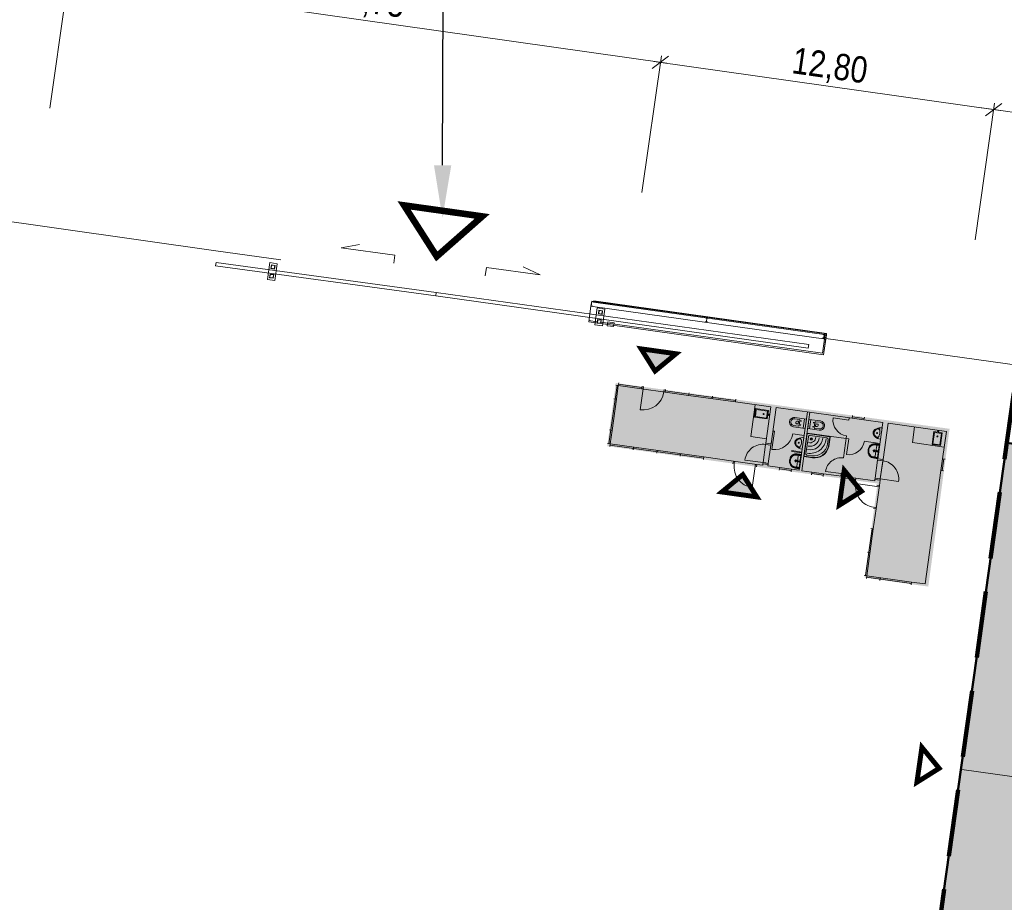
# Model space of a CAD drawing. Header units: millimetres. Extents: x -594446 to -568348, y -1168850 to -1168131.
# Tile 5 of 17: x -594241 to -594204, y -1168633 to -1168599. Entities that reach past the tile are written whole.
import ezdxf
from ezdxf import colors
from ezdxf.entities.mleader import LeaderData, LeaderLine
from ezdxf.math import Vec2, Vec3

# ---------------------------------------------------------------- set-up
doc = ezdxf.new("R2010")
doc.units = ezdxf.units.MM
doc.linetypes.add('DASHED', pattern=[19.05, 12.7, -6.35])
doc.layers.get('0').update_dxf_attribs({"color": 250})
for name, color, linetype, lineweight in [('geo katastr', 5, 'Continuous', 0), ('N_popis', 10, 'Continuous', 13), ('S_kce_pohled', 7, 'Continuous', 18), ('S_popis', 10, 'Continuous', 13), ('S_tenká', 120, 'Continuous', 18), ('Sit_objekty', 10, 'Continuous', 13), ('taf katastr_objekty', 211, 'Continuous', 18), ('taf oploceni', 252, 'PLOTDRTO', 13)]:
    doc.layers.add(name, color=color, linetype=linetype, lineweight=lineweight)
doc.layers.add('INTERIÉR', color=9, linetype='Continuous')
doc.layers.add('Sit_hranice dotčeného území', color=7, linetype='DASHED', lineweight=100, true_color=0xfa00fa)
doc.layers.add('taf plocha_nový stav', color=7, linetype='Continuous', lineweight=20, true_color=0xfedfd7)
doc.styles.add('AT_popis', font='ARIALN.TTF', dxfattribs={"height": 2})
doc.styles.get("Standard").update_dxf_attribs({"font": 'ARIALN.TTF'})
doc.linetypes.add('PLOTDRTO', pattern='A,5,[95,civil.shx,S=1,R=0,X=0,Y=0],10,[95,civil.shx,S=1,R=180,X=0,Y=0],5', length=20)
doc.dimstyles.new('M - situace', dxfattribs={"dimtxt": 1, "dimasz": 0.55, "dimexe": 0.25, "dimexo": 0.5, "dimgap": 0.1, "dimtad": 1, "dimrnd": 0.05, "dimzin": 0, "dimtxsty": 'Standard', "dimblk": 'OBLIQUE', "dimcen": 0.09, "dimdle": 0.25, "dimclrd": 256, "dimclre": 256, "dimclrt": 256, "dimadec": 0, "dimazin": 0, "dimtfac": 1, "dimtmove": 1, "dimatfit": 0, "dimldrblk": 'OBLIQUE', "dimfxl": 0, "dimtolj": 1, "dimtzin": 0, "dimlwd": 5, "dimlwe": 5, "dimarcsym": 0})

# ---------------------------------------------------------------- blocks, each defined once
blk = doc.blocks.new('wc-pud')
at = {"layer": 'Sit_objekty', "color": 0, "lineweight": 0}
for p, q in [((-178, -442), (-178, 0)), ((-178, 0), (178, 0)), ((178, 0), (178, -442)), ((-178, -75), (178, -75)), ((-128, -442), (-128, -270)), ((-98, -240), (98, -240)), ((-92, -190), (-62, -190)), ((-78, -175), (-78, -205)), ((-50, -300), (-50, -352)), ((-30, -280), (30, -280)), ((50, -300), (50, -352)), ((62, -190), (92, -190)), ((78, -175), (78, -205)), ((128, -270), (128, -442))]:
    blk.add_line(p, q, dxfattribs=at)
for centre in [(-78, -190), (78, -190)]:
    blk.add_circle(centre, 7.5, dxfattribs=at)
for centre, radius, start, end in [((-98, -270), 30, 90, 180), ((-30, -300), 20, 90, 180), ((2, -318), 61.7, 213.2659, 268.4872), ((-2, -318), 61.7, 271.5128, 326.7341), ((30, -300), 20, 0, 90), ((98, -270), 30, 0, 90), ((0, -442), 178, 180, 0), ((0, -442), 128, 180, 0)]:
    blk.add_arc(centre, radius, start, end, dxfattribs=at)
blk = doc.blocks.new('SO 07 vrátnice')
at = {"layer": 'Sit_objekty', "color": 7, "lineweight": 0}
for p, q in [((0.61, 5.952), (0.61, 6.052)), ((0.61, 5.952), (0.61, 6.052)), ((0.61, 6.002), (2.33, 6.006)), ((0.61, 6.002), (2.33, 6.006)), ((1.81, 5.955), (1.81, 6.055)), ((1.81, 5.955), (1.81, 6.055)), ((2.33, 6.056), (2.33, 5.956)), ((2.33, 6.056), (2.33, 5.956)), ((0.61, 5.952), (0.09, 5.951)), ((0.61, 5.952), (0.09, 5.951)), ((0.09, 5.951), (0.099, 1.593)), ((0.09, 5.951), (0.099, 1.593)), ((2.33, 5.956), (0.61, 5.952)), ((2.33, 5.956), (0.61, 5.952)), ((2.33, 5.956), (2.334, 4.156)), ((2.33, 5.956), (2.43, 5.956)), ((2.33, 5.956), (2.334, 4.156)), ((2.33, 5.956), (2.43, 5.956)), ((2.384, 4.156), (2.38, 5.956)), ((2.384, 4.156), (2.38, 5.956)), ((2.335, 3.388), (2.334, 4.156)), ((2.335, 3.388), (2.334, 4.156)), ((2.435, 3.388), (2.335, 3.388)), ((2.435, 3.388), (2.335, 3.388)), ((2.437, 2.488), (2.337, 2.488)), ((2.437, 2.488), (2.337, 2.488)), ((2.338, 2.238), (2.338, 2.288)), ((2.438, 2.288), (2.338, 2.288)), ((2.338, 2.238), (2.338, 2.288)), ((2.438, 2.288), (2.338, 2.288)), ((2.338, 2.238), (2.338, 2.288)), ((2.438, 2.288), (2.338, 2.288)), ((2.338, 2.238), (2.338, 2.288)), ((2.438, 2.288), (2.338, 2.288)), ((2.438, 2.288), (2.538, 2.288)), ((2.438, 2.288), (2.538, 2.288)), ((2.537, 2.338), (3.263, 2.34)), ((2.537, 2.338), (3.263, 2.34)), ((2.537, 2.338), (2.538, 2.288)), ((2.537, 2.338), (2.538, 2.288)), ((2.537, 2.338), (2.538, 2.288)), ((2.537, 2.338), (2.538, 2.288)), ((2.538, 2.238), (2.538, 2.288)), ((2.538, 2.238), (2.538, 2.288)), ((3.263, 2.34), (3.263, 2.44)), ((3.263, 2.34), (3.263, 2.44)), ((3.713, 2.391), (3.263, 2.39)), ((3.713, 2.391), (3.263, 2.39)), ((3.713, 2.341), (3.263, 2.34)), ((3.713, 2.341), (3.263, 2.34)), ((3.713, 2.441), (3.713, 2.341)), ((3.713, 2.441), (3.713, 2.341)), ((3.713, 2.341), (4.5, 2.343)), ((3.713, 2.341), (4.5, 2.343)), ((3.838, 2.241), (3.837, 2.341)), ((3.838, 2.241), (3.837, 2.341)), ((4.5, 2.343), (4.5, 2.443)), ((4.5, 2.343), (4.5, 2.443)), ((4.95, 2.394), (4.5, 2.393)), ((4.95, 2.394), (4.5, 2.393)), ((4.95, 2.344), (4.5, 2.343)), ((4.95, 2.344), (4.5, 2.343)), ((4.95, 2.444), (4.95, 2.344)), ((4.95, 2.444), (4.95, 2.344)), ((4.95, 2.344), (5.337, 2.344)), ((4.95, 2.344), (5.337, 2.344)), ((5.342, 0.104), (5.337, 2.344)), ((5.342, 0.104), (5.337, 2.344)), ((5.437, 2.345), (5.737, 2.345)), ((5.442, 0.105), (5.437, 2.345)), ((5.437, 2.345), (5.737, 2.345)), ((5.442, 0.105), (5.437, 2.345)), ((5.439, 1.736), (5.438, 2.286)), ((5.438, 2.286), (5.497, 2.286)), ((5.439, 1.736), (5.438, 2.286)), ((5.438, 2.286), (5.497, 2.286)), ((5.458, 2.239), (5.462, 2.266)), ((5.458, 2.239), (5.462, 2.266)), ((5.497, 2.266), (5.462, 2.266)), ((5.497, 2.266), (5.462, 2.266)), ((5.737, 2.345), (5.737, 2.445)), ((5.737, 2.345), (5.737, 2.445)), ((6.187, 2.396), (5.737, 2.395)), ((6.187, 2.396), (5.737, 2.395)), ((6.187, 2.346), (5.737, 2.345)), ((6.187, 2.346), (5.737, 2.345)), ((6.187, 2.446), (6.187, 2.346)), ((6.187, 2.446), (6.187, 2.346)), ((6.187, 2.346), (6.637, 2.347)), ((6.187, 2.346), (6.637, 2.347)), ((6.637, 2.347), (6.638, 2.297)), ((6.637, 2.347), (6.638, 2.297)), ((6.638, 2.247), (6.638, 2.297)), ((6.738, 2.297), (6.638, 2.297)), ((6.638, 2.247), (6.638, 2.297)), ((6.738, 2.297), (6.638, 2.297)), ((6.838, 2.248), (6.638, 2.247)), ((6.639, 1.547), (6.638, 2.247)), ((6.639, 1.547), (6.638, 2.247)), ((6.838, 2.298), (6.738, 2.297)), ((6.838, 2.298), (6.738, 2.297)), ((6.838, 2.248), (6.738, 2.247)), ((6.838, 2.248), (6.838, 2.298)), ((6.838, 2.248), (6.838, 2.298)), ((6.838, 2.248), (7.538, 2.249)), ((6.838, 2.248), (7.538, 2.249)), ((6.839, 1.548), (6.838, 2.248)), ((6.839, 1.548), (6.838, 2.248)), ((7.066, 2.448), (7.066, 2.348)), ((7.066, 2.448), (7.066, 2.348)), ((7.966, 2.45), (7.966, 2.35)), ((7.966, 2.45), (7.966, 2.35)), ((9.095, 2.352), (9.095, 2.452)), ((9.095, 2.352), (9.095, 2.452)), ((9.095, 2.402), (12.695, 2.41)), ((9.095, 2.402), (12.695, 2.41)), ((12.695, 2.36), (9.095, 2.352)), ((12.695, 2.36), (9.095, 2.352)), ((9.995, 2.354), (9.995, 2.454)), ((9.995, 2.354), (9.995, 2.454)), ((10.895, 2.356), (10.895, 2.456)), ((10.895, 2.356), (10.895, 2.456)), ((11.795, 2.358), (11.795, 2.458)), ((11.795, 2.358), (11.795, 2.458)), ((12.695, 2.46), (12.695, 2.36)), ((12.695, 2.46), (12.695, 2.36)), ((12.695, 2.36), (12.697, 1.84)), ((12.695, 2.36), (12.795, 2.36)), ((12.695, 2.36), (12.697, 1.84)), ((12.695, 2.36), (12.795, 2.36)), ((12.75, 0.12), (12.745, 2.36)), ((12.75, 0.12), (12.745, 2.36)), ((2.338, 2.238), (1.638, 2.237)), ((2.338, 2.238), (1.638, 2.237)), ((2.338, 2.238), (1.638, 2.237)), ((2.338, 2.238), (1.638, 2.237)), ((2.339, 1.538), (2.338, 2.238)), ((2.339, 1.488), (2.338, 2.238)), ((2.338, 2.238), (2.538, 2.238)), ((2.339, 1.538), (2.338, 2.238)), ((2.339, 1.488), (2.338, 2.238)), ((2.438, 2.238), (2.538, 2.238)), ((2.539, 1.538), (2.538, 2.238)), ((2.539, 1.538), (2.538, 2.238)), ((4.438, 2.242), (3.838, 2.241)), ((4.438, 2.242), (3.838, 2.241)), ((5.459, 1.783), (5.458, 2.239)), ((5.459, 1.783), (5.458, 2.239)), ((5.539, 2.011), (5.467, 2.011)), ((5.539, 2.011), (5.467, 2.011)), ((5.503, 2.047), (5.503, 1.975)), ((5.503, 2.047), (5.503, 1.975)), ((5.548, 2.011), (5.548, 2.211)), ((5.548, 2.011), (5.548, 2.211)), ((5.548, 2.011), (5.549, 1.811)), ((5.548, 2.011), (5.549, 1.811)), ((5.669, 2.011), (5.569, 2.011)), ((5.669, 2.011), (5.569, 2.011)), ((5.619, 2.061), (5.619, 1.961)), ((5.619, 2.061), (5.619, 1.961)), ((-0.001, 1.593), (0.099, 1.593)), ((-0.001, 1.593), (0.099, 1.593)), ((0.05, 1.143), (0.049, 1.593)), ((0.05, 1.143), (0.049, 1.593)), ((0.099, 1.593), (0.1, 1.143)), ((0.099, 1.593), (0.1, 1.143)), ((2.339, 1.488), (2.339, 1.538)), ((2.339, 1.488), (2.339, 1.538)), ((2.339, 1.538), (2.539, 1.538)), ((2.439, 1.538), (2.539, 1.538)), ((2.539, 1.488), (2.539, 1.538)), ((2.539, 1.488), (2.539, 1.538)), ((3.739, 1.501), (3.741, 0.901)), ((3.739, 1.501), (3.741, 0.901)), ((3.841, 0.791), (3.839, 1.641)), ((3.841, 0.791), (3.839, 1.641)), ((5.498, 1.736), (5.439, 1.736)), ((5.498, 1.736), (5.439, 1.736)), ((5.44, 1.096), (5.439, 1.526)), ((5.44, 1.096), (5.439, 1.526)), ((5.459, 1.783), (5.463, 1.756)), ((5.459, 1.783), (5.463, 1.756)), ((5.498, 1.756), (5.463, 1.756)), ((5.498, 1.756), (5.463, 1.756)), ((6.576, 1.007), (6.574, 1.707)), ((6.576, 1.007), (6.574, 1.707)), ((6.839, 1.548), (6.639, 1.547)), ((6.639, 1.497), (6.639, 1.547)), ((6.639, 1.497), (6.639, 1.547)), ((6.839, 1.548), (6.739, 1.547)), ((6.839, 1.498), (6.839, 1.548)), ((6.839, 1.498), (6.839, 1.548)), ((12.697, 1.84), (12.797, 1.84)), ((12.699, 0.64), (12.697, 1.84)), ((12.699, 0.64), (12.697, 1.84)), ((12.697, 1.84), (12.797, 1.84)), ((12.699, 0.64), (12.697, 1.84)), ((12.699, 0.64), (12.697, 1.84)), ((0.1, 1.143), (0, 1.143)), ((0.1, 1.143), (0, 1.143)), ((0.1, 1.143), (0.102, 0.093)), ((0.1, 1.143), (0.102, 0.093)), ((2.339, 1.488), (2.339, 1.438)), ((2.439, 1.488), (2.339, 1.488)), ((2.339, 1.488), (2.439, 1.488)), ((2.339, 1.488), (2.342, 0.098)), ((2.439, 1.488), (2.339, 1.488)), ((2.339, 1.488), (2.339, 1.438)), ((2.439, 1.488), (2.339, 1.488)), ((2.339, 1.488), (2.439, 1.488)), ((2.339, 1.488), (2.342, 0.098)), ((2.439, 1.488), (2.339, 1.488)), ((2.439, 1.488), (2.539, 1.488)), ((2.439, 1.488), (2.539, 1.488)), ((2.539, 1.488), (2.539, 1.438)), ((2.542, 0.098), (2.539, 1.488)), ((2.539, 1.488), (2.539, 1.438)), ((2.542, 0.098), (2.539, 1.488)), ((2.54, 0.936), (2.539, 1.486)), ((2.539, 1.486), (2.599, 1.486)), ((2.54, 0.936), (2.539, 1.486)), ((2.539, 1.486), (2.599, 1.486)), ((2.559, 1.438), (2.564, 1.466)), ((2.559, 1.438), (2.564, 1.466)), ((2.56, 0.983), (2.559, 1.438)), ((2.56, 0.983), (2.559, 1.438)), ((2.599, 1.466), (2.564, 1.466)), ((2.599, 1.466), (2.564, 1.466)), ((2.641, 1.211), (2.569, 1.211)), ((2.641, 1.211), (2.569, 1.211)), ((2.605, 1.247), (2.605, 1.175)), ((2.605, 1.247), (2.605, 1.175)), ((2.65, 1.211), (2.649, 1.411)), ((2.65, 1.211), (2.649, 1.411)), ((2.65, 1.211), (2.65, 1.011)), ((2.65, 1.211), (2.65, 1.011)), ((2.771, 1.211), (2.671, 1.211)), ((2.771, 1.211), (2.671, 1.211)), ((2.721, 1.261), (2.721, 1.161)), ((2.721, 1.261), (2.721, 1.161)), ((6.639, 1.497), (6.642, 0.107)), ((6.639, 1.497), (6.639, 1.447)), ((6.739, 1.497), (6.639, 1.497)), ((6.639, 1.497), (6.642, 0.107)), ((6.639, 1.497), (6.639, 1.447)), ((6.739, 1.497), (6.639, 1.497)), ((6.839, 1.498), (6.739, 1.497)), ((6.839, 1.498), (6.739, 1.497)), ((6.839, 1.498), (6.839, 1.448)), ((6.839, 1.498), (6.839, 1.448)), ((7.44, 1.332), (6.84, 1.331)), ((7.44, 1.332), (6.84, 1.331)), ((7.442, 0.109), (7.44, 1.332)), ((7.442, 0.109), (7.44, 1.332)), ((2.6, 0.936), (2.54, 0.936)), ((2.6, 0.936), (2.54, 0.936)), ((3.141, 0.9), (2.541, 0.898)), ((3.141, 0.9), (2.541, 0.898)), ((2.56, 0.983), (2.565, 0.956)), ((2.56, 0.983), (2.565, 0.956)), ((2.6, 0.956), (2.565, 0.956)), ((2.6, 0.956), (2.565, 0.956)), ((3.841, 0.901), (3.741, 0.901)), ((3.841, 0.901), (3.741, 0.901)), ((3.841, 0.901), (5.341, 0.904)), ((3.841, 0.901), (5.341, 0.904)), ((5.876, 1.006), (5.44, 1.005)), ((5.876, 1.006), (5.44, 1.005)), ((6.576, 1.007), (6.64, 1.007)), ((6.576, 1.007), (6.64, 1.007)), ((0.101, 0.693), (1.324, 0.696)), ((0.101, 0.693), (1.324, 0.696)), ((1.324, 0.696), (1.325, 0.096)), ((1.324, 0.696), (1.325, 0.096)), ((2.542, 0.308), (2.541, 0.738)), ((2.542, 0.308), (2.541, 0.738)), ((12.699, 0.64), (12.7, 0.12)), ((12.699, 0.64), (12.799, 0.64)), ((12.699, 0.64), (12.7, 0.12)), ((12.699, 0.64), (12.799, 0.64)), ((0.102, 0.093), (2.342, 0.098)), ((0.102, 0.093), (2.342, 0.098)), ((3.268, 0.1), (2.542, 0.098)), ((3.268, 0.1), (2.542, 0.098)), ((3.718, 0.101), (3.268, 0.1)), ((3.718, 0.101), (3.268, 0.1)), ((3.268, 0.1), (3.268, 0)), ((3.268, 0.1), (3.268, 0)), ((3.718, 0.051), (3.268, 0.05)), ((3.718, 0.051), (3.268, 0.05)), ((6.642, 0.107), (3.718, 0.101)), ((6.642, 0.107), (3.718, 0.101)), ((3.718, 0.001), (3.718, 0.101)), ((3.718, 0.001), (3.718, 0.101)), ((4.442, 0.192), (3.842, 0.191)), ((4.442, 0.192), (3.842, 0.191)), ((3.842, 0.101), (3.842, 0.191)), ((3.842, 0.101), (3.842, 0.191)), ((10, 0.114), (8.2, 0.11)), ((10, 0.114), (8.2, 0.11)), ((8.2, 0.11), (8.2, 0.01)), ((8.2, 0.11), (8.2, 0.01)), ((8.2, 0.06), (10, 0.064)), ((8.2, 0.06), (10, 0.064)), ((9.1, 0.112), (9.1, 0.012)), ((9.1, 0.112), (9.1, 0.012)), ((12.7, 0.12), (10, 0.114)), ((12.7, 0.12), (10, 0.114)), ((10, 0.114), (10, 0.014)), ((10, 0.114), (10, 0.014)), ((10, 0.114), (10, 0.014)), ((10, 0.114), (10, 0.014)), ((10, 0.064), (10.9, 0.066)), ((10, 0.064), (10.9, 0.066)), ((10.9, 0.116), (10.9, 0.016)), ((10.9, 0.116), (10.9, 0.016)), ((10.9, 0.116), (10.9, 0.016)), ((10.9, 0.116), (10.9, 0.016)), ((11.8, 0.118), (11.8, 0.018)), ((11.8, 0.118), (11.8, 0.018)), ((11.8, 0.118), (11.8, 0.018)), ((11.8, 0.118), (11.8, 0.018)), ((11.8, 0.068), (12.7, 0.07)), ((11.8, 0.068), (12.7, 0.07)), ((12.7, 0.12), (12.8, 0.12)), ((12.7, 0.02), (12.7, 0.12)), ((12.7, 0.12), (12.8, 0.12)), ((12.7, 0.02), (12.7, 0.12))]:
    blk.add_line(p, q, dxfattribs=at)
for points in [[(2.332, 5.056), (2.432, 5.056)], [(2.332, 5.056), (2.432, 5.056)], [(2.334, 4.156), (2.434, 4.156)], [(2.334, 4.156), (2.434, 4.156)], [(2.335, 3.388), (2.337, 2.488)], [(2.437, 3.338), (2.337, 3.338)], [(7.116, 2.348), (7.115, 3.248)], [(2.335, 2.538), (3.235, 2.536)], [(2.338, 2.288), (2.337, 2.488)], [(2.338, 2.288), (2.337, 2.488)], [(7.066, 2.348), (6.837, 2.348), (6.838, 2.298)], [(7.066, 2.348), (6.837, 2.348), (6.838, 2.298)], [(7.066, 2.348), (7.966, 2.35)], [(7.916, 2.45), (7.916, 2.35)], [(9.095, 2.352), (7.966, 2.35)], [(9.095, 2.352), (7.966, 2.35)], [(2.54, 1.438), (2.539, 1.438)], [(2.54, 1.438), (2.539, 1.438)], [(6.639, 1.447), (6.639, 1.447)], [(6.639, 1.447), (6.639, 1.447)], [(6.839, 1.498), (6.842, 0.108), (8.2, 0.11)], [(11.75, 0.016), (11.752, 0.916)], [(10.95, 0.118), (10.95, 0.018)]]:
    blk.add_lwpolyline(points, dxfattribs=at)
for points in [[(5.341, 0.904), (5.341, 1.778, 0.40794), (5.318, 1.8), (5.01, 1.8, 0.390394), (4.449, 1.296), (4.445, 0.927, 0.409143), (4.467, 0.904)], [(5.318, 0.911, 0.406743), (5.334, 0.927), (5.334, 1.778, 0.406734), (5.318, 1.794), (5.01, 1.794, 0.39027), (4.455, 1.295), (4.451, 0.927, 0.40753), (4.467, 0.911)], [(5.318, 0.918, 0.404377), (5.327, 0.927), (5.327, 1.778, 0.404372), (5.318, 1.787), (5.01, 1.787, 0.390143), (4.462, 1.295), (4.458, 0.927, 0.404372), (4.467, 0.918)], [(4.512, 1.03, 0.407116), (4.57, 0.971), (5.215, 0.971, 0.41872), (5.273, 1.03), (5.273, 1.675, 0.418721), (5.215, 1.733), (5.051, 1.733, 0.409609), (4.512, 1.21)]]:
    blk.add_lwpolyline(points, format="xyb", close=True, dxfattribs=at)
for points in [[(5.439, 1.669), (5.439, 1.643), (5.814, 1.643), (5.814, 1.669)], [(5.439, 1.669), (5.439, 1.643), (5.814, 1.643), (5.814, 1.669)], [(0.577, 0.166), (0.25, 0.165), (0.249, 0.658), (0.576, 0.658)], [(0.577, 0.166), (0.25, 0.165), (0.249, 0.658), (0.576, 0.658)], [(0.547, 0.196), (0.28, 0.196), (0.279, 0.628), (0.546, 0.628)], [(0.547, 0.196), (0.28, 0.196), (0.279, 0.628), (0.546, 0.628)], [(6.913, 0.582), (6.914, 0.255), (7.406, 0.256), (7.405, 0.584)], [(6.913, 0.582), (6.914, 0.255), (7.406, 0.256), (7.405, 0.584)], [(6.943, 0.553), (6.944, 0.285), (7.376, 0.286), (7.375, 0.553)], [(6.943, 0.553), (6.944, 0.285), (7.376, 0.286), (7.375, 0.553)]]:
    blk.add_lwpolyline(points, close=True, dxfattribs=at)
for centre, radius in [((5.503, 2.011), 0.02), ((5.503, 2.011), 0.02), ((5.619, 2.011), 0.0375), ((5.619, 2.011), 0.0375), ((5.619, 2.011), 0.025), ((5.619, 2.011), 0.025), ((2.605, 1.211), 0.02), ((2.605, 1.211), 0.02), ((2.721, 1.211), 0.0375), ((2.721, 1.211), 0.0375), ((2.721, 1.211), 0.025), ((2.721, 1.211), 0.025), ((5.147, 1.097), 0.0411), ((5.147, 1.097), 0.0303), ((5.603, 1.312), 0.0194), ((5.603, 1.312), 0.0194), ((2.704, 0.525), 0.0194), ((2.704, 0.525), 0.0194), ((6.884, 0.419), 0.0201), ((6.884, 0.419), 0.0201), ((7.079, 0.419), 0.0201), ((7.079, 0.419), 0.0201), ((0.413, 0.331), 0.0201), ((0.413, 0.331), 0.0201), ((0.413, 0.136), 0.0201), ((0.413, 0.136), 0.0201)]:
    blk.add_circle(centre, radius, dxfattribs=at)
for centre, radius, start, end in [((2.435, 2.538), 0.8, 359.8788, 89.8788), ((7.116, 2.448), 0.8, 0.1212, 90.1212), ((5.493, 0.763), 1.523, 84.614, 89.8594), ((5.493, 0.763), 1.523, 84.614, 89.8594), ((5.493, 0.763), 1.503, 84.6033, 89.8577), ((5.493, 0.763), 1.503, 84.6033, 89.8577), ((5.609, 2.027), 0.234, 42.2944, 83.5917), ((5.609, 2.027), 0.234, 42.2944, 83.5917), ((5.615, 2.05), 0.23, 37.1084, 84.7609), ((5.615, 2.05), 0.23, 37.1084, 84.7609), ((6.838, 2.248), 0.7, 270.1212, 0.1212), ((6.838, 2.248), 0.7, 270.1212, 0.1212), ((2.338, 2.238), 0.7, 180.1212, 270.1212), ((2.338, 2.238), 0.7, 180.1212, 270.1212), ((2.338, 2.238), 0.7, 180.1212, 270.1212), ((2.338, 2.238), 0.7, 180.1212, 270.1212), ((3.838, 2.241), 0.6, 270.1212, 0.1212), ((3.838, 2.241), 0.6, 270.1212, 0.1212), ((5.545, 0.92), 1.321, 88.5943, 93.8005), ((5.545, 0.92), 1.321, 88.5943, 93.8005), ((5.578, 2.211), 0.03, 90.1212, 180.1212), ((5.578, 2.211), 0.03, 90.1212, 180.1212), ((5.59, 2.044), 0.197, 78.0099, 93.6499), ((5.59, 2.044), 0.197, 78.0099, 93.6499), ((5.61, 2.022), 0.216, 53.8824, 84.3306), ((5.61, 2.022), 0.216, 53.8824, 84.3306), ((5.611, 2.025), 0.213, 13.0676, 53.6364), ((5.611, 2.025), 0.213, 13.0676, 53.6364), ((5.611, 1.997), 0.213, 306.6061, 347.1748), ((5.611, 1.997), 0.213, 306.6061, 347.1748), ((5.626, 2.043), 0.21, 8.3054, 42.2265), ((5.626, 2.043), 0.21, 8.3054, 42.2265), ((5.626, 1.979), 0.21, 318.016, 351.937), ((5.626, 1.979), 0.21, 318.016, 351.937), ((5.617, 2.049), 0.229, 6.0934, 37.5453), ((5.617, 2.049), 0.229, 6.0934, 37.5453), ((5.618, 1.973), 0.229, 322.6971, 354.149), ((5.618, 1.973), 0.229, 322.6971, 354.149), ((5.423, 2.011), 0.401, 351.2432, 8.9993), ((5.423, 2.011), 0.401, 351.2432, 8.9993), ((5.438, 2.011), 0.401, 351.2432, 8.9993), ((5.438, 2.011), 0.401, 351.2432, 8.9993), ((5.45, 2.011), 0.401, 351.2432, 8.9993), ((5.45, 2.011), 0.401, 351.2432, 8.9993), ((3.741, 0.901), 0.6, 90.1212, 180.1212), ((3.741, 0.901), 0.6, 90.1212, 180.1212), ((5.208, 1.037), 0.62, 87.6545, 182.364), ((5.208, 1.037), 0.485, 86.9971, 183.0214), ((5.457, 1.169), 0.358, 52.7352, 92.9185), ((5.457, 1.169), 0.358, 52.7352, 92.9185), ((5.541, 3.104), 1.323, 266.4459, 271.6442), ((5.541, 3.104), 1.323, 266.4459, 271.6442), ((5.488, 3.259), 1.503, 270.3847, 275.6392), ((5.488, 3.259), 1.503, 270.3847, 275.6392), ((5.488, 3.259), 1.523, 270.383, 275.6284), ((5.488, 3.259), 1.523, 270.383, 275.6284), ((5.579, 1.811), 0.03, 180.1212, 270.1212), ((5.579, 1.811), 0.03, 180.1212, 270.1212), ((5.578, 1.466), 0.0369, 60.5681, 138.8266), ((5.578, 1.466), 0.0369, 60.5681, 138.8266), ((5.59, 1.978), 0.197, 266.5925, 282.2326), ((5.59, 1.978), 0.197, 266.5925, 282.2326), ((5.61, 2), 0.216, 275.9118, 306.36), ((5.61, 2), 0.216, 275.9118, 306.36), ((5.609, 1.995), 0.234, 276.6508, 317.948), ((5.609, 1.995), 0.234, 276.6508, 317.948), ((5.616, 1.972), 0.23, 275.4815, 323.134), ((5.616, 1.972), 0.23, 275.4815, 323.134), ((6.576, 1.007), 0.7, 90.1212, 180.1212), ((6.576, 1.007), 0.7, 90.1212, 180.1212), ((2.647, 0.12), 1.321, 88.5943, 93.8005), ((2.647, 0.12), 1.321, 88.5943, 93.8005), ((2.595, -0.037), 1.523, 84.614, 89.8594), ((2.595, -0.037), 1.523, 84.614, 89.8594), ((2.595, -0.037), 1.503, 84.6033, 89.8577), ((2.595, -0.037), 1.503, 84.6033, 89.8577), ((2.679, 1.411), 0.03, 90.1212, 180.1212), ((2.679, 1.411), 0.03, 90.1212, 180.1212), ((2.692, 1.244), 0.197, 78.0099, 93.6499), ((2.692, 1.244), 0.197, 78.0099, 93.6499), ((2.712, 1.222), 0.216, 53.8824, 84.3306), ((2.712, 1.222), 0.216, 53.8824, 84.3306), ((2.71, 1.227), 0.234, 42.2944, 83.5917), ((2.71, 1.227), 0.234, 42.2944, 83.5917), ((2.717, 1.25), 0.23, 37.1084, 84.7609), ((2.717, 1.25), 0.23, 37.1084, 84.7609), ((2.713, 1.225), 0.213, 13.0676, 53.6364), ((2.713, 1.225), 0.213, 13.0676, 53.6364), ((2.713, 1.197), 0.213, 306.6061, 347.1748), ((2.713, 1.197), 0.213, 306.6061, 347.1748), ((2.728, 1.243), 0.21, 8.3054, 42.2265), ((2.728, 1.243), 0.21, 8.3054, 42.2265), ((2.728, 1.179), 0.21, 318.016, 351.937), ((2.728, 1.179), 0.21, 318.016, 351.937), ((2.719, 1.249), 0.229, 6.0934, 37.5453), ((2.719, 1.249), 0.229, 6.0934, 37.5453), ((2.719, 1.173), 0.229, 322.6971, 354.149), ((2.719, 1.173), 0.229, 322.6971, 354.149), ((2.524, 1.211), 0.401, 351.2432, 8.9993), ((2.524, 1.211), 0.401, 351.2432, 8.9993), ((2.54, 1.211), 0.401, 351.2432, 8.9993), ((2.54, 1.211), 0.401, 351.2432, 8.9993), ((2.551, 1.211), 0.401, 351.2432, 8.9993), ((2.551, 1.211), 0.401, 351.2432, 8.9993), ((5.208, 1.037), 0.35, 85.833, 184.1855), ((5.208, 1.037), 0.216, 83.2059, 186.8126), ((5.452, 1.457), 0.361, 268.1322, 303.543), ((5.452, 1.457), 0.361, 268.1322, 303.543), ((5.93, 1.313), 0.429, 168.2352, 191.8734), ((5.93, 1.313), 0.429, 168.2352, 191.8734), ((5.675, 1.379), 0.167, 138.1482, 172.6598), ((5.675, 1.379), 0.167, 138.1482, 172.6598), ((5.68, 1.247), 0.172, 187.6594, 216.1863), ((5.68, 1.247), 0.172, 187.6594, 216.1863), ((5.58, 1.399), 0.0697, 55.265, 161.7795), ((5.58, 1.399), 0.0697, 55.265, 161.7795), ((5.58, 1.222), 0.0685, 194.2755, 302.2199), ((5.58, 1.222), 0.0685, 194.2755, 302.2199), ((5.579, 1.164), 0.0422, 205.8674, 284.8237), ((5.579, 1.164), 0.0422, 205.8674, 284.8237), ((5.519, 1.348), 0.208, 298.1048, 333.1086), ((5.519, 1.348), 0.208, 298.1048, 333.1086), ((5.545, 1.3), 0.173, 23.0905, 64.534), ((5.545, 1.3), 0.173, 23.0905, 64.534), ((5.572, 1.319), 0.182, 295.9147, 338.6996), ((5.572, 1.319), 0.182, 295.9147, 338.6996), ((5.559, 1.291), 0.199, 23.5571, 54.724), ((5.559, 1.291), 0.199, 23.5571, 54.724), ((5.591, 1.311), 0.127, 333.4725, 26.77), ((5.591, 1.311), 0.127, 333.4725, 26.77), ((5.617, 1.312), 0.138, 334.8918, 25.3507), ((5.617, 1.312), 0.138, 334.8918, 25.3507), ((2.642, 2.304), 1.323, 266.4459, 271.6442), ((2.642, 2.304), 1.323, 266.4459, 271.6442), ((2.59, 2.459), 1.503, 270.3847, 275.6392), ((2.59, 2.459), 1.503, 270.3847, 275.6392), ((2.59, 2.459), 1.523, 270.383, 275.6284), ((2.59, 2.459), 1.523, 270.383, 275.6284), ((2.68, 1.011), 0.03, 180.1212, 270.1212), ((2.68, 1.011), 0.03, 180.1212, 270.1212), ((2.692, 1.178), 0.197, 266.5925, 282.2326), ((2.692, 1.178), 0.197, 266.5925, 282.2326), ((2.712, 1.2), 0.216, 275.9118, 306.36), ((2.712, 1.2), 0.216, 275.9118, 306.36), ((2.711, 1.195), 0.234, 276.6508, 317.948), ((2.711, 1.195), 0.234, 276.6508, 317.948), ((2.717, 1.172), 0.23, 275.4815, 323.134), ((2.717, 1.172), 0.23, 275.4815, 323.134), ((3.842, 0.191), 0.6, 0.1212, 90.1212), ((3.842, 0.191), 0.6, 0.1212, 90.1212), ((11.75, 0.116), 0.8, 89.8788, 179.8788), ((2.559, 0.381), 0.358, 52.7352, 92.9185), ((2.559, 0.381), 0.358, 52.7352, 92.9185), ((3.031, 0.525), 0.429, 168.2352, 191.8734), ((3.031, 0.525), 0.429, 168.2352, 191.8734), ((2.777, 0.591), 0.167, 138.1482, 172.6598), ((2.777, 0.591), 0.167, 138.1482, 172.6598), ((2.782, 0.46), 0.172, 187.6594, 216.1863), ((2.782, 0.46), 0.172, 187.6594, 216.1863), ((2.681, 0.611), 0.0697, 55.265, 161.7795), ((2.681, 0.611), 0.0697, 55.265, 161.7795), ((2.682, 0.435), 0.0685, 194.2755, 302.2199), ((2.682, 0.435), 0.0685, 194.2755, 302.2199), ((2.68, 0.679), 0.0369, 60.5681, 138.8266), ((2.68, 0.679), 0.0369, 60.5681, 138.8266), ((2.621, 0.56), 0.208, 298.1048, 333.1086), ((2.621, 0.56), 0.208, 298.1048, 333.1086), ((2.647, 0.512), 0.173, 23.0905, 64.534), ((2.647, 0.512), 0.173, 23.0905, 64.534), ((2.674, 0.532), 0.182, 295.9147, 338.6996), ((2.674, 0.532), 0.182, 295.9147, 338.6996), ((2.661, 0.503), 0.199, 23.5571, 54.724), ((2.661, 0.503), 0.199, 23.5571, 54.724), ((2.692, 0.523), 0.127, 333.4725, 26.77), ((2.692, 0.523), 0.127, 333.4725, 26.77), ((2.719, 0.524), 0.138, 334.8918, 25.3507), ((2.719, 0.524), 0.138, 334.8918, 25.3507), ((2.554, 0.669), 0.361, 268.1322, 303.543), ((2.554, 0.669), 0.361, 268.1322, 303.543), ((2.681, 0.376), 0.0422, 205.8674, 284.8237), ((2.681, 0.376), 0.0422, 205.8674, 284.8237)]:
    blk.add_arc(centre, radius, start, end, dxfattribs=at)
at = {"layer": 'Sit_objekty', "color": 7, "lineweight": 0, "yscale": 0.001, "zscale": 0.001}
for p, xscale, rotation in [((5.341, 0.553), 0.001, 270.1212188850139), ((5.441, 0.555), -0.001, 90.12121888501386), ((5.441, 0.555), -0.001, 90.12121888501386)]:
    blk.add_blockref('wc-pud', p, dxfattribs=dict(at, xscale=xscale, rotation=rotation))
blk = doc.blocks.new('I160')
for p, q in [((-37, 160), (-37, 158)), ((-37, 160), (37, 160)), ((-37, 0), (-37, 2)), ((37, 0), (-37, 0)), ((-8, 148), (-34, 154)), ((-8, 12), (-34, 6)), ((-3, 18), (-3, 142)), ((3, 18), (3, 142)), ((8, 148), (34, 154)), ((8, 12), (34, 6)), ((37, 160), (37, 158)), ((37, 0), (37, 2))]:
    blk.add_line(p, q)
for centre, radius, start, end in [((-33, 158), 3.8, 180, 256), ((-33, 2), 3.8, 104, 180), ((-9, 142), 6.3, 0, 76), ((-9, 18), 6.3, 284, 0), ((9, 142), 6.3, 104, 180), ((9, 18), 6.3, 180, 256), ((33, 158), 3.8, 284, 0), ((33, 2), 3.8, 0, 76)]:
    blk.add_arc(centre, radius, start, end)
blk = doc.blocks.new('_Oblique')
at = {"color": 0, "linetype": 'ByBlock', "lineweight": -2}
blk.add_line((-0.5, -0.5), (0.5, 0.5), dxfattribs=at)
blk = doc.blocks.new('*D54')
at = {"layer": 'Defpoints', "color": 0, "transparency": 16777216}
for p in [(-594241.509, -1168597.166), (-594245.442, -1168606.783), (-594243.007, -1168607.712)]:
    blk.add_point(p, dxfattribs=at)
at = {"layer": 'S_kce_pohled', "lineweight": 5, "transparency": 16777216}
for p, q in [((-594244.728, -1168601.759), (-594243.99, -1168596.561)), ((-594244.272, -1168596.773), (-594241.261, -1168597.201)), ((-594242.212, -1168602.116), (-594241.473, -1168596.918))]:
    blk.add_line(p, q, dxfattribs=at)
at = {"layer": 'S_kce_pohled', "lineweight": 5, "transparency": 16777216, "xscale": 0.55, "yscale": 0.55, "zscale": 0.55}
for p, rotation in [((-594244.025, -1168596.808), 171.9128774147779), ((-594241.509, -1168597.166), 351.9128774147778)]:
    blk.add_blockref('_Oblique', p, dxfattribs=dict(at, rotation=rotation))
at = {"layer": 'S_kce_pohled', "transparency": 16777216, "insert": (-594242.668, -1168596.293), "char_height": 1, "attachment_point": 5, "rotation": 351.9129}
blk.add_mtext('\\A1;2,55', dxfattribs=at)
blk = doc.blocks.new('*D55')
at = {"layer": 'Defpoints', "color": 0, "transparency": 16777216}
for p in [(-594239.474, -1168597.455), (-594240.897, -1168607.467), (-594243.007, -1168607.712)]:
    blk.add_point(p, dxfattribs=at)
at = {"layer": 'S_kce_pohled', "lineweight": 5, "transparency": 16777216}
for p, q in [((-594242.212, -1168602.116), (-594241.473, -1168596.918)), ((-594241.509, -1168597.166), (-594242.053, -1168597.089)), ((-594241.509, -1168597.166), (-594239.474, -1168597.455)), ((-594240.178, -1168602.405), (-594239.439, -1168597.207)), ((-594239.474, -1168597.455), (-594238.93, -1168597.532))]:
    blk.add_line(p, q, dxfattribs=at)
at = {"layer": 'S_kce_pohled', "lineweight": 5, "transparency": 16777216, "xscale": 0.55, "yscale": 0.55, "zscale": 0.55}
for p, rotation in [((-594241.509, -1168597.166), 351.9128774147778), ((-594239.474, -1168597.455), 171.9128774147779)]:
    blk.add_blockref('_Oblique', p, dxfattribs=dict(at, rotation=rotation))
at = {"layer": 'S_kce_pohled', "transparency": 16777216, "insert": (-594237.834, -1168596.98), "char_height": 1, "attachment_point": 5, "rotation": 351.9129}
blk.add_mtext('\\A1;2,05', dxfattribs=at)
blk = doc.blocks.new('*D56')
at = {"layer": 'Defpoints', "color": 0, "transparency": 16777216}
for p in [(-594216.955, -1168600.655), (-594240.897, -1168607.467), (-594218.665, -1168612.688)]:
    blk.add_point(p, dxfattribs=at)
at = {"layer": 'S_kce_pohled', "lineweight": 5, "transparency": 16777216}
for p, q in [((-594240.178, -1168602.405), (-594239.439, -1168597.207)), ((-594239.722, -1168597.42), (-594216.707, -1168600.69)), ((-594217.658, -1168605.605), (-594216.92, -1168600.407))]:
    blk.add_line(p, q, dxfattribs=at)
at = {"layer": 'S_kce_pohled', "lineweight": 5, "transparency": 16777216, "xscale": 0.55, "yscale": 0.55, "zscale": 0.55}
for p, rotation in [((-594239.474, -1168597.455), 171.9128774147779), ((-594216.955, -1168600.655), 351.9128774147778)]:
    blk.add_blockref('_Oblique', p, dxfattribs=dict(at, rotation=rotation))
at = {"layer": 'S_kce_pohled', "transparency": 16777216, "insert": (-594228.116, -1168598.361), "char_height": 1, "attachment_point": 5, "rotation": 351.9129}
blk.add_mtext('\\A1;22,75', dxfattribs=at)
blk = doc.blocks.new('*D57')
at = {"layer": 'Defpoints', "color": 0, "transparency": 16777216}
for p in [(-594204.284, -1168602.455), (-594218.665, -1168612.688), (-594205.99, -1168614.462)]:
    blk.add_point(p, dxfattribs=at)
at = {"layer": 'S_kce_pohled', "lineweight": 5, "transparency": 16777216}
for p, q in [((-594217.658, -1168605.605), (-594216.92, -1168600.407)), ((-594217.202, -1168600.62), (-594204.037, -1168602.49)), ((-594204.988, -1168607.405), (-594204.249, -1168602.208))]:
    blk.add_line(p, q, dxfattribs=at)
at = {"layer": 'S_kce_pohled', "lineweight": 5, "transparency": 16777216, "xscale": 0.55, "yscale": 0.55, "zscale": 0.55}
for p, rotation in [((-594216.955, -1168600.655), 171.9128774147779), ((-594204.284, -1168602.455), 351.9128774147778)]:
    blk.add_blockref('_Oblique', p, dxfattribs=dict(at, rotation=rotation))
at = {"layer": 'S_kce_pohled', "transparency": 16777216, "insert": (-594210.521, -1168600.861), "char_height": 1, "attachment_point": 5, "rotation": 351.9129}
blk.add_mtext('\\A1;12,80', dxfattribs=at)
blk = doc.blocks.new('*D58')
at = {"layer": 'Defpoints', "color": 0, "transparency": 16777216}
for p in [(-594201.977, -1168602.783), (-594205.99, -1168614.462), (-594203.709, -1168614.97)]:
    blk.add_point(p, dxfattribs=at)
at = {"layer": 'S_kce_pohled', "lineweight": 5, "transparency": 16777216}
for p, q in [((-594204.988, -1168607.405), (-594204.249, -1168602.208)), ((-594204.284, -1168602.455), (-594204.829, -1168602.378)), ((-594204.284, -1168602.455), (-594201.977, -1168602.783)), ((-594202.68, -1168607.733), (-594201.942, -1168602.536)), ((-594201.977, -1168602.783), (-594201.432, -1168602.86))]:
    blk.add_line(p, q, dxfattribs=at)
at = {"layer": 'S_kce_pohled', "lineweight": 5, "transparency": 16777216, "xscale": 0.55, "yscale": 0.55, "zscale": 0.55}
for p, rotation in [((-594204.284, -1168602.455), 351.9128774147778), ((-594201.977, -1168602.783), 171.9128774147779)]:
    blk.add_blockref('_Oblique', p, dxfattribs=dict(at, rotation=rotation))
at = {"layer": 'S_kce_pohled', "transparency": 16777216, "insert": (-594200.036, -1168602.351), "char_height": 1, "attachment_point": 5, "rotation": 351.9129}
blk.add_mtext('\\A1;2,35', dxfattribs=at)

msp = doc.modelspace()

# ---------------------------------------------------------------- hatches: boundary and pattern name
at = {"layer": 'N_popis'}
for points in [[(-594217.159, -1168612.394), (-594216.362, -1168611.736), (-594217.69, -1168611.55)], [(-594209.309, -1168616.966), (-594209.967, -1168616.168), (-594210.153, -1168617.496)], [(-594213.823, -1168616.334), (-594214.621, -1168616.992), (-594213.293, -1168617.178)]]:
    msp.add_hatch(color=256, dxfattribs=at).paths.add_polyline_path(points)
at = {"layer": 'taf katastr_objekty', "lineweight": 0, "true_color": 0xc7c8ca}
h = msp.add_hatch(color=9, dxfattribs=at)
h.dxf.hatch_style = 1
h.paths.add_polyline_path([(-594218.65, -1168612.85), (-594205.96, -1168614.59), (-594206.77, -1168620.59), (-594209.19, -1168620.25), (-594208.7, -1168616.67), (-594218.98, -1168615.25)])
at = {"layer": 'taf plocha_nový stav'}
h = msp.add_hatch(color=256, dxfattribs=at)
h.dxf.hatch_style = 1
h.paths.add_polyline_path([(-594076.178, -1168667.453), (-594076.351, -1168667.636), (-594077.226, -1168673.793), (-594077.059, -1168673.61)], flags=17)
h.paths.add_polyline_path([(-594076.9, -1168658.49), (-594077.17, -1168660.44), (-594075.386, -1168660.83), (-594077.245, -1168660.566)], flags=17)
h.paths.add_polyline_path([(-594213.119, -1168679.417), (-594215.535, -1168696.435), (-594082.89, -1168715.55), (-594082.734, -1168714.427), (-594079.917, -1168714.828), (-594079.231, -1168709.997), (-594082.06, -1168709.594), (-594075.25, -1168660.71), (-594077.245, -1168660.564), (-594076.9, -1168658.49), (-594069.026, -1168659.585), (-594065.49, -1168634.56), (-594203.786, -1168615.123), (-594207.586, -1168642.154), (-594219.37, -1168640.5), (-594224.71, -1168677.83)])

# ---------------------------------------------------------------- linework, layer by layer
at = {"layer": 'geo katastr'}
msp.add_lwpolyline([(-594207.586, -1168642.154), (-594203.786, -1168615.123)], dxfattribs=at)
at = {"layer": 'N_popis', "elevation": 0}
for points in [[(-594227.098, -1168608.293), (-594227.055, -1168607.983), (-594229.097, -1168607.704), (-594228.395, -1168607.582)], [(-594227.098, -1168608.293), (-594227.055, -1168607.983), (-594229.097, -1168607.704), (-594228.395, -1168607.582)], [(-594223.617, -1168608.769), (-594223.575, -1168608.459), (-594221.533, -1168608.738), (-594222.177, -1168608.432)], [(-594223.617, -1168608.769), (-594223.575, -1168608.459), (-594221.533, -1168608.738), (-594222.177, -1168608.432)]]:
    msp.add_lwpolyline(points, dxfattribs=at)
at = {"layer": 'N_popis', "ltscale": 10}
for points, const_width in [([(-594216.362, -1168611.736), (-594217.69, -1168611.55), (-594217.159, -1168612.394)], 0.187), ([(-594214.621, -1168616.992), (-594213.293, -1168617.178), (-594213.823, -1168616.334)], 0.187), ([(-594209.967, -1168616.168), (-594210.153, -1168617.496), (-594209.309, -1168616.966)], 0.187), ([(-594207.014, -1168626.701), (-594207.203, -1168628.029), (-594206.358, -1168627.5)], 0.188)]:
    msp.add_lwpolyline(points, close=True, dxfattribs=dict(at, const_width=const_width))
at = {"layer": 'S_kce_pohled'}
msp.add_line((-594205.495, -1168627.544), (-594067.284, -1168647.183), dxfattribs=at)
at = {"layer": 'S_kce_pohled', "color": 1, "lineweight": 70, "const_width": 0.25}
msp.add_lwpolyline([(-594225.461, -1168608.037), (-594226.703, -1168606.095), (-594223.732, -1168606.513), (-594225.461, -1168608.037)], dxfattribs=at)
at = {"layer": 'S_kce_pohled', "color": 1, "lineweight": 50}
msp.add_lwpolyline([(-594077.17, -1168660.44), (-594075.25, -1168660.708), (-594082.89, -1168715.55), (-594215.532, -1168696.435), (-594213.103, -1168679.43), (-594224.712, -1168677.848), (-594219.37, -1168640.5), (-594207.586, -1168642.154), (-594203.786, -1168615.123), (-594065.49, -1168634.56)], dxfattribs=at)
at = {"layer": 'S_tenká', "color": 7}
for p, q in [((-594219.596, -1168609.932), (-594219.679, -1168610.526)), ((-594219.52, -1168609.932), (-594219.522, -1168609.942)), ((-594219.52, -1168609.932), (-594219.522, -1168609.942)), ((-594219.499, -1168609.777), (-594219.492, -1168609.727)), ((-594210.647, -1168611.015), (-594219.499, -1168609.777)), ((-594219.494, -1168609.744), (-594219.495, -1168609.754)), ((-594219.494, -1168609.744), (-594219.495, -1168609.754)), ((-594210.643, -1168610.983), (-594219.494, -1168609.744)), ((-594210.64, -1168610.966), (-594219.492, -1168609.727)), ((-594210.67, -1168611.181), (-594219.522, -1168609.942)), ((-594219.679, -1168610.526), (-594210.754, -1168611.775)), ((-594219.355, -1168610.521), (-594219.672, -1168610.476)), ((-594219.217, -1168610.54), (-594210.796, -1168611.718)), ((-594210.697, -1168611.008), (-594210.796, -1168611.718)), ((-594210.697, -1168611.008), (-594210.796, -1168611.718)), ((-594210.64, -1168610.966), (-594210.754, -1168611.775)), ((-594210.647, -1168611.015), (-594210.754, -1168611.775)), ((-594211.318, -1168611.388), (-594211.337, -1168611.522)), ((-594211.318, -1168611.388), (-594211.337, -1168611.522))]:
    msp.add_line(p, q, dxfattribs=at)
for points in [[(-594233.849, -1168608.262), (-594225.477, -1168609.407), (-594225.496, -1168609.54), (-594233.868, -1168608.396), (-594233.849, -1168608.262)], [(-594231.527, -1168608.312), (-594231.614, -1168608.951), (-594231.902, -1168608.912), (-594231.814, -1168608.273), (-594231.527, -1168608.312)], [(-594231.611, -1168608.376), (-594231.63, -1168608.515), (-594231.769, -1168608.496), (-594231.75, -1168608.357), (-594231.611, -1168608.376)], [(-594231.623, -1168608.385), (-594231.639, -1168608.503), (-594231.758, -1168608.487), (-594231.742, -1168608.368), (-594231.623, -1168608.385)], [(-594231.659, -1168608.728), (-594231.678, -1168608.866), (-594231.817, -1168608.847), (-594231.798, -1168608.709), (-594231.659, -1168608.728)], [(-594231.671, -1168608.736), (-594231.687, -1168608.855), (-594231.806, -1168608.839), (-594231.79, -1168608.72), (-594231.671, -1168608.736)], [(-594211.318, -1168611.388), (-594225.477, -1168609.407), (-594225.496, -1168609.54), (-594211.337, -1168611.522)], [(-594219.494, -1168609.744), (-594219.568, -1168609.734), (-594219.596, -1168609.932), (-594219.522, -1168609.942)], [(-594219.495, -1168609.754), (-594219.56, -1168609.745), (-594219.585, -1168609.923), (-594219.52, -1168609.932)]]:
    msp.add_lwpolyline(points, dxfattribs=at)
for points in [[(-594219.357, -1168609.995), (-594219.07, -1168610.036), (-594219.16, -1168610.674), (-594219.447, -1168610.634)], [(-594219.294, -1168610.08), (-594219.155, -1168610.099), (-594219.174, -1168610.238), (-594219.313, -1168610.219)], [(-594219.285, -1168610.091), (-594219.166, -1168610.108), (-594219.183, -1168610.227), (-594219.302, -1168610.21)], [(-594219.343, -1168610.432), (-594219.204, -1168610.451), (-594219.224, -1168610.59), (-594219.362, -1168610.57)], [(-594219.334, -1168610.443), (-594219.215, -1168610.459), (-594219.232, -1168610.578), (-594219.351, -1168610.562)], [(-594218.961, -1168610.52), (-594218.714, -1168610.555), (-594218.735, -1168610.703), (-594218.982, -1168610.669)]]:
    msp.add_lwpolyline(points, close=True, dxfattribs=at)
at = {"layer": 'Sit_hranice dotčeného území', "ltscale": 0.2}
msp.add_lwpolyline([(-594207.571, -1168642.156), (-594203.305, -1168611.696), (-594070.952, -1168630.233), (-594065.01, -1168631.16), (-594068.99, -1168659.59), (-594076.95, -1168716.38), (-594082.89, -1168715.55), (-594215.53, -1168696.421), (-594213.103, -1168679.43), (-594224.712, -1168677.848), (-594219.468, -1168640.486)], close=True, dxfattribs=at)
at = {"layer": 'Sit_objekty', "color": 1, "lineweight": 50}
msp.add_lwpolyline([(-594077.17, -1168660.44), (-594075.25, -1168660.708), (-594082.89, -1168715.55), (-594215.532, -1168696.435), (-594213.103, -1168679.43), (-594224.712, -1168677.848), (-594219.37, -1168640.5), (-594207.586, -1168642.154), (-594203.786, -1168615.123), (-594065.49, -1168634.56)], dxfattribs=at)
at = {"layer": 'taf oploceni', "ltscale": 0.25}
for points in [[(-594231.389, -1168608.168), (-594233.864, -1168607.817), (-594245.808, -1168606.123), (-594248.256, -1168623.452), (-594249.645, -1168633.354), (-594251.673, -1168648.216), (-594254.946, -1168671.654), (-594257.575, -1168690.494)], [(-594210.667, -1168611.156), (-594168.751, -1168617.001)]]:
    msp.add_lwpolyline(points, dxfattribs=at)

# ---------------------------------------------------------------- block references
at = {"layer": 'INTERIÉR', "lineweight": 0, "rotation": 171.9250892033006}
msp.add_blockref('SO 07 vrátnice', (-594205.966, -1168614.611), dxfattribs=at)
at = {"layer": 'S_tenká', "color": 7, "xscale": 0.0008775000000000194, "yscale": 0.0008775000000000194, "zscale": 0.0008775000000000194, "rotation": 352.0340962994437}
for p in [(-594215.205, -1168610.519), (-594210.748, -1168611.143)]:
    msp.add_blockref('I160', p, dxfattribs=at)

# ---------------------------------------------------------------- dimensions: what is measured, and where the dimension line sits
at = {"layer": 'S_kce_pohled'}
for base, p1, p2, picture, middle in [((-594241.509, -1168597.166), (-594245.442, -1168606.783), (-594243.007, -1168607.712), '*D54', (-594242.668, -1168596.293)), ((-594216.955, -1168600.655), (-594240.897, -1168607.467), (-594218.665, -1168612.688), '*D56', (-594228.116, -1168598.361)), ((-594204.284, -1168602.455), (-594218.665, -1168612.688), (-594205.99, -1168614.462), '*D57', (-594210.521, -1168600.861))]:
    dim = msp.add_linear_dim(base=base, p1=p1, p2=p2, angle=351.9129, dimstyle='M - situace', dxfattribs=at)
    dim.commit()
    dim.dimension.update_dxf_attribs({"geometry": picture, "text_midpoint": middle})
for base, p1, p2, picture, middle in [((-594239.474, -1168597.455), (-594243.007, -1168607.712), (-594240.897, -1168607.467), '*D55', (-594237.933, -1168597.674)), ((-594201.977, -1168602.783), (-594205.99, -1168614.462), (-594203.709, -1168614.97), '*D58', (-594200.135, -1168603.045))]:
    dim = msp.add_linear_dim(base=base, p1=p1, p2=p2, angle=351.9129, dimstyle='M - situace', dxfattribs=at)
    dim.commit()
    dim.dimension.update_dxf_attribs({"geometry": picture, "text_midpoint": middle, "dimtype": 160})

# ---------------------------------------------------------------- leaders
at = {"layer": 'S_popis'}
ml = msp.add_multileader_mtext('Standard', dxfattribs=at)
ml.set_content('VJEZD', color=256, style='AT_popis')
ml.set_leader_properties()
ml.build(insert=Vec2(0, 0))
ml.multileader.update_dxf_attribs({"dogleg_length": 1.305, "arrow_head_size": 2})
ctx = ml.context
ctx.base_point, ctx.char_height, ctx.arrow_head_size, ctx.landing_gap_size, ctx.plane_origin = Vec3(-594223.901, -1168596.002), 2, 2, 0.4, Vec3(-594195.471, -1168597.915)
notes = []
notes.append((ctx, [(0, (1, 1, 0), (-594225.206, -1168596.002), (1, 0), 1.305, [(0, [(-594225.245, -1168606.57)], 0, [])])]))
ctx.mtext.insert, ctx.mtext.rotation, ctx.mtext.width, ctx.mtext.line_spacing_factor, ctx.mtext.flow_direction = Vec3(-594223.501, -1168594.985), -6.143551, 7.87879, 0.75, 5
for ctx, leaders in notes:
    for number, flags, end, landing, length, lines in leaders:
        leader = LeaderData()
        leader.index, (leader.has_last_leader_line, leader.has_dogleg_vector, leader.attachment_direction) = number, flags
        leader.last_leader_point, leader.dogleg_vector, leader.dogleg_length = Vec3(end), Vec3(landing), length
        for number, points, colour, breaks in lines:
            line = LeaderLine()
            line.index, line.vertices, line.color, line.breaks = number, Vec3.list(points), colors.encode_raw_color(colour), breaks
            leader.lines.append(line)
        ctx.leaders.append(leader)

doc.saveas('drawing.dxf')
